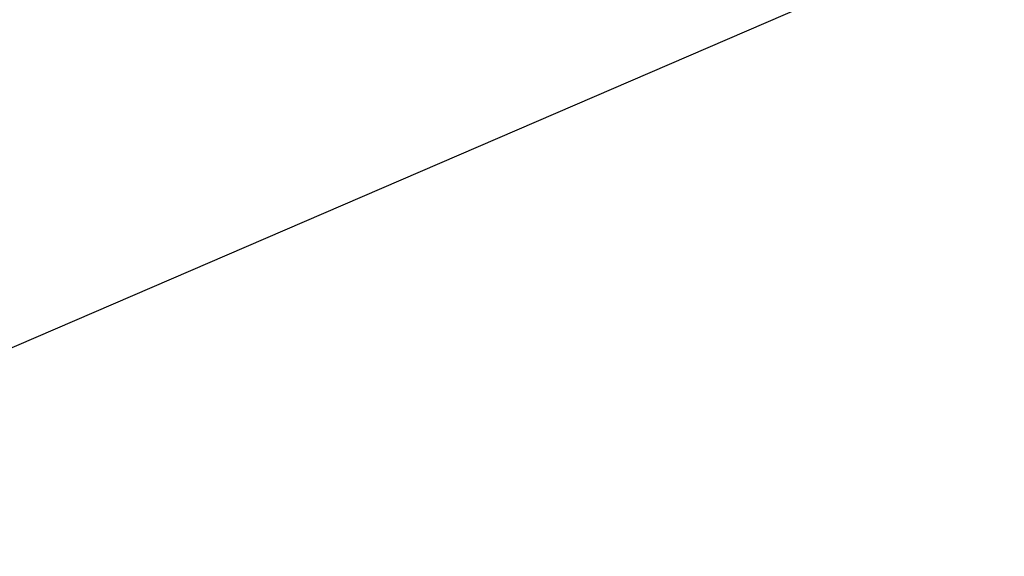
# Model space of a CAD drawing. Header units: millimetres. Extents: x 13873 to 18697, y 1443 to 6366.
# Tile 9 of 28: x 16019 to 16234, y 3591 to 3708. Entities that reach past the tile are written whole.
import ezdxf

# ---------------------------------------------------------------- set-up
doc = ezdxf.new("R2010")
doc.units = ezdxf.units.MM
doc.header["$PDSIZE"] = -1
doc.styles.add('标准汉字', font='gbenor.shx', dxfattribs={"bigfont": 'gbcbig.shx'})
doc.dimstyles.new('ISO-25', dxfattribs={"dimscale": 5, "dimtxt": 3.5, "dimasz": 5, "dimexe": 3.5, "dimexo": 0.625, "dimtad": 1, "dimdec": 1, "dimdsep": 46, "dimtxsty": '标准汉字', "dimcen": 2.5, "dimclrd": 1, "dimclre": 1, "dimadec": 0, "dimazin": 0, "dimtfac": 1, "dimtdec": 1, "dimtmove": 1, "dimatfit": 3, "dimfxl": 1, "dimarcsym": 0})

# ---------------------------------------------------------------- blocks, each defined once
blk = doc.blocks.new('*D72')
at = {"color": 1, "lineweight": -2, "transparency": 16777216}
for p, q in [((16589.44, 3882.95), (16525.87, 3855.55)), ((15676.41, 3489.42), (16502.91, 3845.65))]:
    blk.add_line(p, q, dxfattribs=at)
at = {"color": 1, "transparency": 16777216}
blk.add_solid([(16524.22, 3859.38), (16527.52, 3851.72), (16502.91, 3845.65)], dxfattribs=at)
at = {"layer": 'Defpoints', "color": 0, "transparency": 16777216}
for p in [(16502.91, 3845.65), (15676.41, 3489.42)]:
    blk.add_point(p, dxfattribs=at)
at = {"color": 0, "transparency": 16777216, "insert": (16564.43, 3885.1), "char_height": 17.5, "attachment_point": 5, "rotation": 23.3168, "style": '标准汉字'}
blk.add_mtext('R900', dxfattribs=at)

msp = doc.modelspace()

# ---------------------------------------------------------------- linework, layer by layer
at = {"color": 4}
msp.add_arc((15676.41, 3489.42), 900, 225, 135, dxfattribs=at)

# ---------------------------------------------------------------- dimensions: what is measured, and where the dimension line sits
dim = msp.add_radius_dim(center=(15676.41, 3489.42), mpoint=(16502.91, 3845.65), dimstyle='ISO-25')
dim.commit()
dim.dimension.update_dxf_attribs({"geometry": '*D72', "text_midpoint": (16564.43, 3885.1)})

doc.saveas('drawing.dxf')
